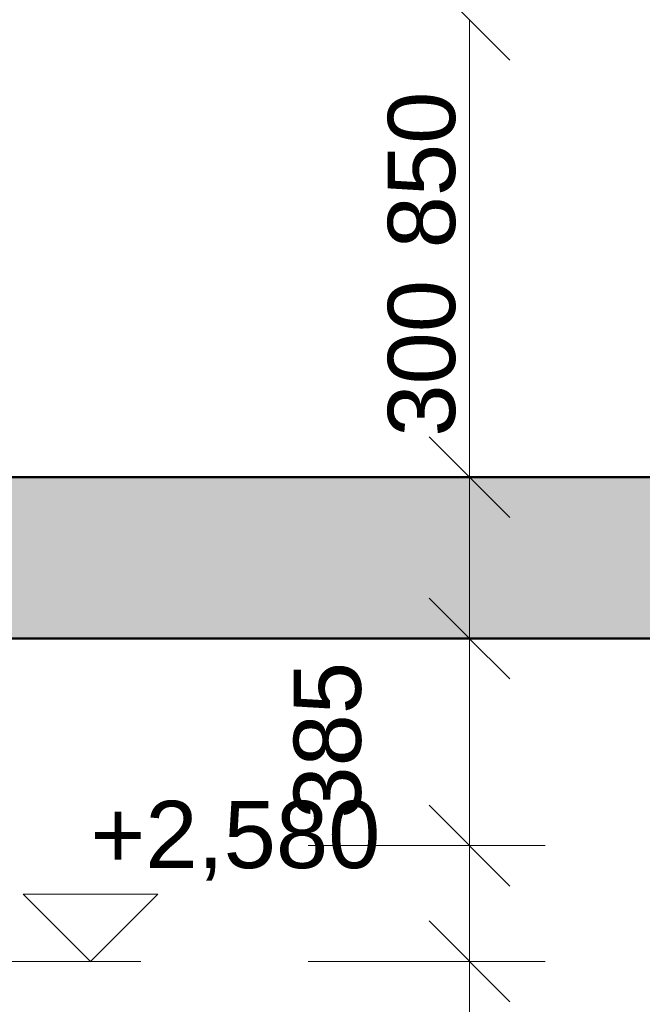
# Model space of a CAD drawing. Header units: millimetres. Extents: x -25478 to 4005, y -8416 to 11348.
# Tile 179 of 256: x -10514 to -9357, y 2500 to 4330. Entities that reach past the tile are written whole.
import ezdxf

# ---------------------------------------------------------------- set-up
doc = ezdxf.new("R2010")
doc.units = ezdxf.units.MM
doc.header["$MEASUREMENT"] = 0
doc.linetypes.add('Wipeout_Contour', pattern=[1000, 0, -1000])
for name, color, linetype in [('POHLED ZÁPADNÍ_1_Konstrukce - nosné', 7, 'Continuous'), ('POHLED ZÁPADNÍ_1_Kóty - SP', 7, 'Continuous'), ('POHLED ZÁPADNÍ_1_Nové_Výplně - Povrchové', 7, 'Continuous'), ('POHLED ZÁPADNÍ_1_Výplně - Povrchové', 7, 'Continuous'), ('POHLED ZÁPADNÍ_1_Výplně – Řezové', 7, 'Continuous')]:
    doc.layers.add(name, color=color, linetype=linetype)
doc.styles.add('GENEROVANÝ_STYL_2', font='txt')

msp = doc.modelspace()

# ---------------------------------------------------------------- wipeouts: each hides what was drawn before it
at = {"color": 254, "linetype": 'Wipeout_Contour', "lineweight": 0, "ltscale": 77769.951966}
msp.add_wipeout([(-10531.2, 2580), (-10531.2, 530), (-10530.7, 530), (-10530.7, 380), (-6348.5, 380), (-6348.5, 3180), (-10530.7, 3180), (-10530.7, 2580)], dxfattribs=at).dxf.layer = 'POHLED ZÁPADNÍ_1_Nové_Výplně - Povrchové'
at = {"color": 254, "linetype": 'Wipeout_Contour', "lineweight": 0, "ltscale": 1235219.686544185}
msp.add_wipeout([(-10530.7, 6480), (-10530.7, 6166.7), (-10528.4, 6166.7), (-10528.4, 4355), (-10500.7, 4355), (-10500.7, 4330), (-10528.4, 4330), (-10528.4, 3480), (-9026.1, 3480), (-9031.1, 3760), (-9033.4, 3760), (-9040.7, 3762.9), (-9043.7, 3770), (-9043.7, 3870), (-9040.7, 3877.1), (-9033.4, 3880), (-9014.5, 3880), (-9014.5, 4280), (-8674.5, 4280), (-8674.5, 3880), (-8655.7, 3880), (-8648.4, 3877.1), (-8645.4, 3870), (-8645.4, 3770), (-8648.4, 3762.9), (-8655.7, 3760), (-8658, 3760), (-8663, 3480), (-8323.4, 3480), (-8328.4, 3760), (-8330.7, 3760), (-8338, 3762.9), (-8341, 3770), (-8341, 3870), (-8338, 3877.1), (-8330.7, 3880), (-8311.9, 3880), (-8311.9, 4280), (-7971.9, 4280), (-7971.9, 3880), (-7953.1, 3880), (-7945.8, 3877.1), (-7942.7, 3870), (-7942.7, 3770), (-7945.8, 3762.9), (-7953.1, 3760), (-7955.3, 3760), (-7960.3, 3480), (-7651.2, 3480), (-7656.2, 3760), (-7658.4, 3760), (-7665.7, 3762.9), (-7668.7, 3770), (-7668.7, 3870), (-7665.7, 3877.1), (-7658.4, 3880), (-7639.6, 3880), (-7639.6, 4280), (-7299.6, 4280), (-7299.6, 3880), (-7280.8, 3880), (-7273.5, 3877.1), (-7270.4, 3870), (-7270.4, 3770), (-7273.5, 3762.9), (-7280.8, 3760), (-7283, 3760), (-7288, 3480), (-6964.1, 3480), (-6969.1, 3760), (-6971.3, 3760), (-6978.7, 3762.9), (-6981.7, 3770), (-6981.7, 3870), (-6978.7, 3877.1), (-6971.3, 3880), (-6952.5, 3880), (-6952.5, 4280), (-6612.5, 4280), (-6612.5, 3880), (-6593.7, 3880), (-6586.4, 3877.1), (-6583.4, 3870), (-6583.4, 3770), (-6586.4, 3762.9), (-6593.7, 3760), (-6596, 3760), (-6601, 3480), (-4696.2, 3480), (-4701.2, 3760), (-4703.5, 3760), (-4710.8, 3762.9), (-4713.8, 3770), (-4713.8, 3870), (-4710.8, 3877.1), (-4703.5, 3880), (-4684.6, 3880), (-4684.6, 4280), (-4344.6, 4280), (-4344.6, 3880), (-4325.8, 3880), (-4318.5, 3877.1), (-4315.5, 3870), (-4315.5, 3770), (-4318.5, 3762.9), (-4325.8, 3760), (-4328.1, 3760), (-4333.1, 3480), (-3993.5, 3480), (-3998.5, 3760), (-4000.8, 3760), (-4008.1, 3762.9), (-4011.1, 3770), (-4011.1, 3870), (-4008.1, 3877.1), (-4000.8, 3880), (-3982, 3880), (-3982, 4280), (-3642, 4280), (-3642, 3880), (-3623.2, 3880), (-3615.9, 3877.1), (-3612.8, 3870), (-3612.8, 3770), (-3615.9, 3762.9), (-3623.2, 3760), (-3625.4, 3760), (-3630.4, 3480), (-3349.2, 3480), (-3354.2, 3760), (-3356.5, 3760), (-3363.8, 3762.9), (-3366.8, 3770), (-3366.8, 3870), (-3363.8, 3877.1), (-3356.5, 3880), (-3337.6, 3880), (-3337.6, 4280), (-2997.6, 4280), (-2997.6, 3880), (-2978.8, 3880), (-2971.5, 3877.1), (-2968.5, 3870), (-2968.5, 3770), (-2971.5, 3762.9), (-2978.8, 3760), (-2981.1, 3760), (-2986.1, 3480), (-2662.2, 3480), (-2667.2, 3760), (-2669.4, 3760), (-2676.7, 3762.9), (-2679.7, 3770), (-2679.7, 3870), (-2676.7, 3877.1), (-2669.4, 3880), (-2650.6, 3880), (-2650.6, 4280), (-2310.6, 4280), (-2310.6, 3880), (-2291.8, 3880), (-2284.5, 3877.1), (-2281.4, 3870), (-2281.4, 3770), (-2284.5, 3762.9), (-2291.8, 3760), (-2294, 3760), (-2299, 3480), (-771.5, 3480), (-771.5, 4330), (-801.5, 4330), (-801.5, 4355), (-771.5, 4355), (-771.5, 6480)], dxfattribs=at).dxf.layer = 'POHLED ZÁPADNÍ_1_Výplně - Povrchové'

# ---------------------------------------------------------------- next in the draw order: hatches: boundary and pattern name
at = {"layer": 'POHLED ZÁPADNÍ_1_Výplně – Řezové', "linetype": 'Continuous', "lineweight": 13}
msp.add_hatch(color=254, dxfattribs=at).paths.add_polyline_path([(-10980.7, 3180), (-2556, 3180), (-2556, 3480), (-10980.7, 3480)])

# ---------------------------------------------------------------- next in the draw order: linework, layer by layer
at = {"layer": 'POHLED ZÁPADNÍ_1_Konstrukce - nosné', "color": 7, "linetype": 'Continuous', "lineweight": 50}
msp.add_line((-6347.9, 3180), (-10530.7, 3180), dxfattribs=at)
at = {"layer": 'POHLED ZÁPADNÍ_1_Konstrukce - nosné', "color": 7, "linetype": 'Continuous', "lineweight": 50, "flags": 128}
msp.add_lwpolyline([(-771.5, 3480), (-2556, 3480), (-10530.7, 3480)], dxfattribs=at)
at = {"layer": 'POHLED ZÁPADNÍ_1_Kóty - SP', "color": 154, "linetype": 'Continuous', "lineweight": 13}
for p, q in [((-9752.8, 4405), (-9602.8, 4255)), ((-9677.8, 3480), (-9677.8, 4330)), ((-9752.8, 3555), (-9602.8, 3405)), ((-9377.8, 3480), (-9818.4, 3480)), ((-9677.8, 3180), (-9677.8, 3480)), ((-9752.8, 3255), (-9602.8, 3105)), ((-9377.8, 3180), (-9818.4, 3180)), ((-9677.8, 2795), (-9677.8, 3180)), ((-9752.8, 2870), (-9602.8, 2720)), ((-9537.2, 2795), (-9977.8, 2795)), ((-9677.8, 2580), (-9677.8, 2795)), ((-9752.8, 2655), (-9602.8, 2505)), ((-9537.2, 2580), (-9977.8, 2580)), ((-9677.8, 480), (-9677.8, 2580))]:
    msp.add_line(p, q, dxfattribs=at)
at = {"layer": 'POHLED ZÁPADNÍ_1_Kóty - SP', "color": 7, "linetype": 'Continuous', "lineweight": 13}
for p, q in [((-10382.3, 2580), (-10507.3, 2705)), ((-10507.3, 2705), (-10257.3, 2705)), ((-10257.3, 2705), (-10382.3, 2580))]:
    msp.add_line(p, q, dxfattribs=at)
at = {"layer": 'POHLED ZÁPADNÍ_1_Kóty - SP', "color": 7, "linetype": 'Continuous', "lineweight": 20}
for q in [(-10682.3, 2580), (-10288.5, 2580)]:
    msp.add_line((-10382.3, 2580), q, dxfattribs=at)

# ---------------------------------------------------------------- next in the draw order: texts
at = {"layer": 'POHLED ZÁPADNÍ_1_Kóty - SP', "color": 154, "linetype": 'Continuous', "lineweight": 13, "char_height": 125, "width": 284.572, "attachment_point": 7, "rotation": 90, "style": 'GENEROVANÝ_STYL_2'}
for s, insert in [('\\A1;{\\pql;\\fArial|b0|i0|c0|p38;850}', (-9702.8, 3905)), ('\\A1;{\\pql;\\fArial|b0|i0|c0|p38;300}', (-9702.8, 3555)), ('\\A1;{\\pql;\\fArial|b0|i0|c0|p38;385}', (-9877.8, 2845.2))]:
    msp.add_mtext(s, dxfattribs=dict(at, insert=insert))
at = {"layer": 'POHLED ZÁPADNÍ_1_Kóty - SP', "color": 7, "linetype": 'Continuous', "lineweight": 13, "insert": (-10382.3, 2730), "char_height": 125, "width": 528.001, "attachment_point": 7, "style": 'GENEROVANÝ_STYL_2'}
msp.add_mtext('\\A1;{\\pql;\\fArial|b0|i0|c0|p38;+2,580}', dxfattribs=at)

doc.saveas('drawing.dxf')
